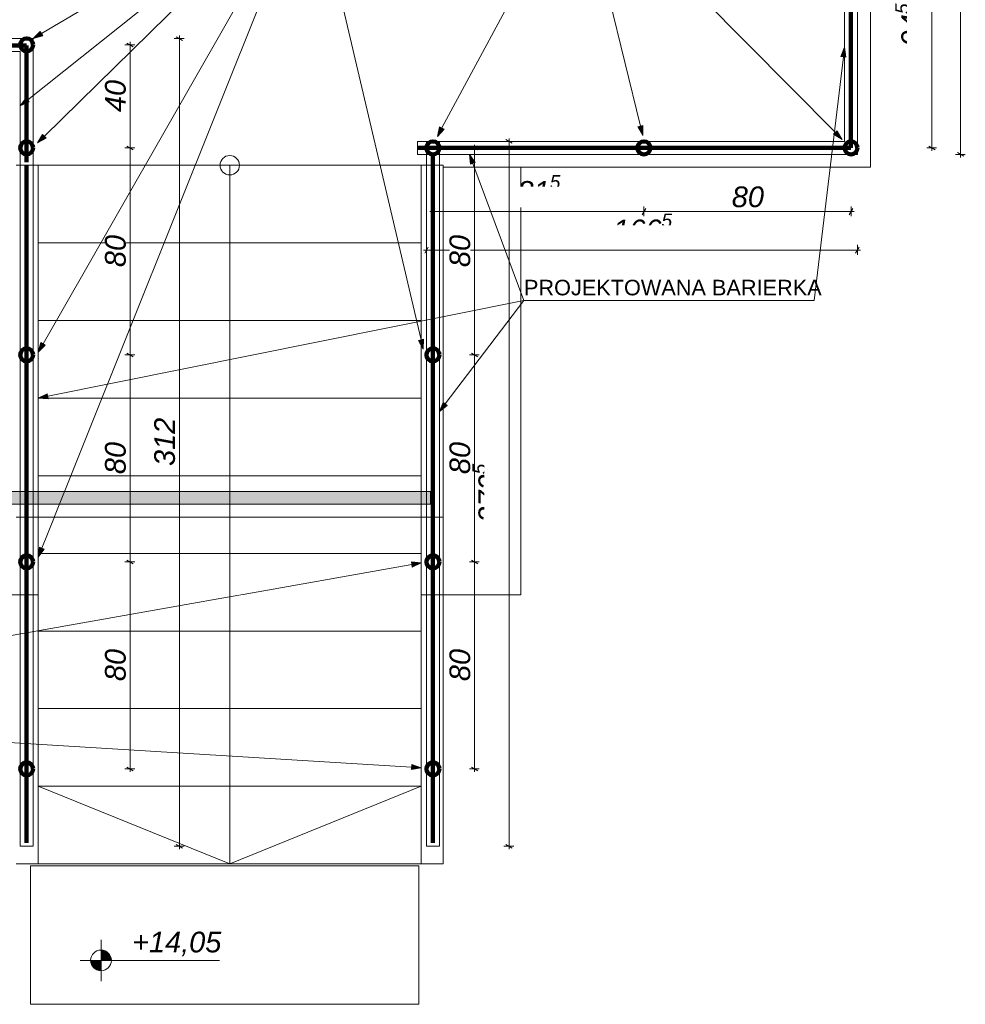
# Model space of a CAD drawing. Header units: centimetres. Extents: x 8226 to 9893, y -1051 to 949.
# Tile 8 of 18: x 9528 to 9893, y -744 to -364. Entities that reach past the tile are written whole.
import ezdxf

# ---------------------------------------------------------------- set-up
doc = ezdxf.new("R2010")
doc.units = ezdxf.units.CM
doc.header["$LTSCALE"] = 0.1
doc.header["$MEASUREMENT"] = 0
doc.linetypes.add('Wipeout_Contour', pattern=[1000, 0, -1000])
for name, color, linetype in [('2_barierki.K_IR', 7, 'Continuous'), ('2_belki.K_IR', 7, 'Continuous'), ('2_schody stalowe rzut.K_IR', 7, 'Continuous'), ('2_schody.K_IR', 7, 'Continuous'), ('2_stropy.K_IR', 7, 'Continuous'), ('2_ściany.K_IR', 7, 'Continuous'), ('3_linii 2D .K_IR', 7, 'Continuous'), ('3_opisy.K_IR', 7, 'Continuous'), ('5_wymiary.K_IR', 7, 'Continuous')]:
    doc.layers.add(name, color=color, linetype=linetype)
doc.styles.add('GENERATED_STYLE_1', font='txt')
doc.styles.add('GENERATED_STYLE_2', font='txt')
doc.dimstyles.new('GENERATED_STYLE__1', dxfattribs={"dimtxt": 8, "dimasz": 1.835749, "dimexe": 0.18, "dimexo": 2, "dimgap": 0.09, "dimtad": 1, "dimtih": 1, "dimtoh": 1, "dimdec": 0, "dimzin": 0, "dimdsep": 46, "dimtxsty": 'GENERATED_STYLE_1', "dimblk": 'ARROWHEAD_2', "dimblk1": 'ARROWHEAD_2', "dimblk2": 'ARROWHEAD_2', "dimcen": 0.09, "dimclrd": 7, "dimclre": 7, "dimclrt": 7, "dimadec": 1, "dimazin": 0, "dimtfac": 1, "dimtdec": 4, "dimtmove": 0, "dimatfit": 3, "dimfxl": 1, "dimtolj": 1, "dimtzin": 0, "dimarcsym": 0})
doc.dimstyles.new('GENERATED_STYLE__2', dxfattribs={"dimtxt": 8, "dimasz": 1.835749, "dimexe": 0.18, "dimexo": 2, "dimgap": 0.09, "dimtad": 1, "dimdec": 0, "dimzin": 0, "dimdsep": 46, "dimtxsty": 'GENERATED_STYLE_1', "dimblk": 'ARROWHEAD_2', "dimblk1": 'ARROWHEAD_2', "dimblk2": 'ARROWHEAD_2', "dimcen": 0.09, "dimclrd": 7, "dimclre": 7, "dimclrt": 7, "dimadec": 1, "dimazin": 0, "dimtfac": 1, "dimtdec": 4, "dimtmove": 0, "dimatfit": 3, "dimfxl": 1, "dimtolj": 1, "dimtzin": 0, "dimarcsym": 0})

# ---------------------------------------------------------------- blocks, each defined once
blk = doc.blocks.new('Linia_136_3', base_point=(9743.83, -307.37))
at = {"layer": '3_linii 2D .K_IR', "linetype": 'Continuous', "lineweight": 0, "true_color": 0x000000}
blk.add_hatch(color=18, dxfattribs=at).paths.add_polyline_path([(9845.52, -410.04), (9843.6, -406.68), (9842.18, -408.09)])
at = {"layer": '3_linii 2D .K_IR', "color": 7, "linetype": 'Continuous', "lineweight": 0}
for p, q in [((9743.83, -307.37), (9842.89, -407.38)), ((9842.18, -408.09), (9843.6, -406.68)), ((9845.52, -410.04), (9843.6, -406.68)), ((9845.52, -410.04), (9842.18, -408.09))]:
    blk.add_line(p, q, dxfattribs=at)
blk = doc.blocks.new('Linia_137_3', base_point=(9743.83, -307.37))
at = {"layer": '3_linii 2D .K_IR', "linetype": 'Continuous', "lineweight": 0, "true_color": 0x000000}
blk.add_hatch(color=18, dxfattribs=at).paths.add_polyline_path([(9768.45, -408.55), (9768.54, -404.68), (9766.59, -405.16)])
at = {"layer": '3_linii 2D .K_IR', "color": 7, "linetype": 'Continuous', "lineweight": 0}
for p, q in [((9743.83, -307.37), (9767.57, -404.92)), ((9766.59, -405.16), (9768.54, -404.68)), ((9768.45, -408.55), (9766.59, -405.16)), ((9768.45, -408.55), (9768.54, -404.68))]:
    blk.add_line(p, q, dxfattribs=at)
blk = doc.blocks.new('Linia_138_3', base_point=(9743.83, -307.37))
at = {"layer": '3_linii 2D .K_IR', "linetype": 'Continuous', "lineweight": 0, "true_color": 0x000000}
blk.add_hatch(color=18, dxfattribs=at).paths.add_polyline_path([(9689.11, -408.9), (9691.76, -406.08), (9690, -405.14)])
at = {"layer": '3_linii 2D .K_IR', "color": 7, "linetype": 'Continuous', "lineweight": 0}
for p, q in [((9743.83, -307.37), (9690.88, -405.61)), ((9689.11, -408.9), (9690, -405.14)), ((9689.11, -408.9), (9691.76, -406.08)), ((9690, -405.14), (9691.76, -406.08))]:
    blk.add_line(p, q, dxfattribs=at)
blk = doc.blocks.new('Linia_139_3', base_point=(9640.64, -307.37))
at = {"layer": '3_linii 2D .K_IR', "linetype": 'Continuous', "lineweight": 0, "true_color": 0x000000}
blk.add_hatch(color=18, dxfattribs=at).paths.add_polyline_path([(9532.92, -371.07), (9536.64, -370.03), (9535.62, -368.31)])
at = {"layer": '3_linii 2D .K_IR', "color": 7, "linetype": 'Continuous', "lineweight": 0}
for p, q in [((9640.64, -307.37), (9536.13, -369.17)), ((9532.92, -371.07), (9535.62, -368.31)), ((9535.62, -368.31), (9536.64, -370.03)), ((9532.92, -371.07), (9536.64, -370.03))]:
    blk.add_line(p, q, dxfattribs=at)
blk = doc.blocks.new('Linia_140_3', base_point=(9640.64, -307.37))
at = {"layer": '3_linii 2D .K_IR', "linetype": 'Continuous', "lineweight": 0, "true_color": 0x000000}
blk.add_hatch(color=18, dxfattribs=at).paths.add_polyline_path([(9534.67, -411.43), (9538.04, -409.53), (9536.63, -408.1)])
at = {"layer": '3_linii 2D .K_IR', "color": 7, "linetype": 'Continuous', "lineweight": 0}
for p, q in [((9640.64, -307.37), (9537.33, -408.81)), ((9534.67, -411.43), (9536.63, -408.1)), ((9534.67, -411.43), (9538.04, -409.53)), ((9536.63, -408.1), (9538.04, -409.53))]:
    blk.add_line(p, q, dxfattribs=at)
blk = doc.blocks.new('Linia_141_3', base_point=(9640.64, -307.37))
at = {"layer": '3_linii 2D .K_IR', "linetype": 'Continuous', "lineweight": 0, "true_color": 0x000000}
blk.add_hatch(color=18, dxfattribs=at).paths.add_polyline_path([(9534.92, -492.3), (9537.64, -489.56), (9535.9, -488.56)])
at = {"layer": '3_linii 2D .K_IR', "color": 7, "linetype": 'Continuous', "lineweight": 0}
for p, q in [((9640.64, -307.37), (9536.77, -489.06)), ((9534.92, -492.3), (9535.9, -488.56)), ((9534.92, -492.3), (9537.64, -489.56)), ((9535.9, -488.56), (9537.64, -489.56))]:
    blk.add_line(p, q, dxfattribs=at)
blk = doc.blocks.new('Linia_142_3', base_point=(9640.64, -307.37))
at = {"layer": '3_linii 2D .K_IR', "linetype": 'Continuous', "lineweight": 0, "true_color": 0x000000}
blk.add_hatch(color=18, dxfattribs=at).paths.add_polyline_path([(9683.65, -491.12), (9683.77, -487.26), (9681.82, -487.71)])
at = {"layer": '3_linii 2D .K_IR', "color": 7, "linetype": 'Continuous', "lineweight": 0}
for p, q in [((9640.64, -307.37), (9682.8, -487.49)), ((9681.82, -487.71), (9683.77, -487.26)), ((9683.65, -491.12), (9681.82, -487.71)), ((9683.65, -491.12), (9683.77, -487.26))]:
    blk.add_line(p, q, dxfattribs=at)
blk = doc.blocks.new('Linia_143_3', base_point=(9640.64, -307.37))
at = {"layer": '3_linii 2D .K_IR', "linetype": 'Continuous', "lineweight": 0, "true_color": 0x000000}
blk.add_hatch(color=18, dxfattribs=at).paths.add_polyline_path([(9534.92, -571.5), (9537.23, -568.41), (9535.37, -567.67)])
at = {"layer": '3_linii 2D .K_IR', "color": 7, "linetype": 'Continuous', "lineweight": 0}
for p, q in [((9640.64, -307.37), (9536.3, -568.04)), ((9534.92, -571.5), (9535.37, -567.67)), ((9534.92, -571.5), (9537.23, -568.41)), ((9535.37, -567.67), (9537.23, -568.41))]:
    blk.add_line(p, q, dxfattribs=at)
blk = doc.blocks.new('Linia_161_3', base_point=(9351.1, -632.47))
at = {"layer": '3_linii 2D .K_IR', "linetype": 'Continuous', "lineweight": 0, "true_color": 0x000000}
blk.add_hatch(color=18, dxfattribs=at).paths.add_polyline_path([(9682.92, -573.68), (9679.07, -573.34), (9679.42, -575.31)])
at = {"layer": '3_linii 2D .K_IR', "color": 7, "linetype": 'Continuous', "lineweight": 0}
for p, q in [((9351.1, -632.47), (9679.24, -574.33)), ((9682.92, -573.68), (9679.07, -573.34)), ((9679.42, -575.31), (9679.07, -573.34)), ((9682.92, -573.68), (9679.42, -575.31))]:
    blk.add_line(p, q, dxfattribs=at)
blk = doc.blocks.new('Linia_163_3', base_point=(9351.1, -632.47))
at = {"layer": '3_linii 2D .K_IR', "linetype": 'Continuous', "lineweight": 0, "true_color": 0x000000}
blk.add_hatch(color=18, dxfattribs=at).paths.add_polyline_path([(9682.92, -652.86), (9679.25, -651.63), (9679.13, -653.62)])
at = {"layer": '3_linii 2D .K_IR', "color": 7, "linetype": 'Continuous', "lineweight": 0}
for p, q in [((9351.1, -632.47), (9679.19, -652.63)), ((9679.13, -653.62), (9679.25, -651.63)), ((9682.92, -652.86), (9679.13, -653.62)), ((9682.92, -652.86), (9679.25, -651.63))]:
    blk.add_line(p, q, dxfattribs=at)
blk = doc.blocks.new('Linia_167_3', base_point=(9640.64, -307.37))
at = {"layer": '3_linii 2D .K_IR', "linetype": 'Continuous', "lineweight": 0, "true_color": 0x000000}
blk.add_hatch(color=18, dxfattribs=at).paths.add_polyline_path([(9527.92, -397.03), (9531.46, -395.49), (9530.21, -393.93)])
at = {"layer": '3_linii 2D .K_IR', "color": 7, "linetype": 'Continuous', "lineweight": 0}
for p, q in [((9640.64, -307.37), (9530.84, -394.71)), ((9527.92, -397.03), (9530.21, -393.93)), ((9527.92, -397.03), (9531.46, -395.49)), ((9530.21, -393.93), (9531.46, -395.49))]:
    blk.add_line(p, q, dxfattribs=at)
blk = doc.blocks.new('Linia_168_3', base_point=(9722.57, -472.36))
at = {"layer": '3_linii 2D .K_IR', "linetype": 'Continuous', "lineweight": 0, "true_color": 0x000000}
blk.add_hatch(color=18, dxfattribs=at).paths.add_polyline_path([(9534.92, -510.05), (9538.77, -510.3), (9538.38, -508.34)])
at = {"layer": '3_linii 2D .K_IR', "color": 7, "linetype": 'Continuous', "lineweight": 0}
for p, q in [((9722.57, -472.36), (9538.58, -509.32)), ((9534.92, -510.05), (9538.38, -508.34)), ((9538.38, -508.34), (9538.77, -510.3)), ((9534.92, -510.05), (9538.77, -510.3))]:
    blk.add_line(p, q, dxfattribs=at)
blk = doc.blocks.new('Linia_170_3', base_point=(9722.57, -472.36))
at = {"layer": '3_linii 2D .K_IR', "linetype": 'Continuous', "lineweight": 0, "true_color": 0x000000}
blk.add_hatch(color=18, dxfattribs=at).paths.add_polyline_path([(9689.92, -515.27), (9692.97, -512.91), (9691.38, -511.69)])
at = {"layer": '3_linii 2D .K_IR', "color": 7, "linetype": 'Continuous', "lineweight": 0}
for p, q in [((9722.57, -472.36), (9692.18, -512.3)), ((9689.92, -515.27), (9691.38, -511.69)), ((9689.92, -515.27), (9692.97, -512.91)), ((9691.38, -511.69), (9692.97, -512.91))]:
    blk.add_line(p, q, dxfattribs=at)
blk = doc.blocks.new('Linia_172_3', base_point=(9722.57, -472.36))
at = {"layer": '3_linii 2D .K_IR', "linetype": 'Continuous', "lineweight": 0, "true_color": 0x000000}
blk.add_hatch(color=18, dxfattribs=at).paths.add_polyline_path([(9701.55, -415.84), (9701.91, -419.69), (9703.78, -418.99)])
at = {"layer": '3_linii 2D .K_IR', "color": 7, "linetype": 'Continuous', "lineweight": 0}
for p, q in [((9701.55, -415.84), (9703.78, -418.99)), ((9701.55, -415.84), (9701.91, -419.69)), ((9703.78, -418.99), (9701.91, -419.69)), ((9722.57, -472.36), (9702.85, -419.34))]:
    blk.add_line(p, q, dxfattribs=at)
blk = doc.blocks.new('Linia_173_3', base_point=(9834.64, -472.36))
at = {"layer": '3_linii 2D .K_IR', "linetype": 'Continuous', "lineweight": 0, "true_color": 0x000000}
blk.add_hatch(color=18, dxfattribs=at).paths.add_polyline_path([(9846.42, -374.45), (9844.99, -378.04), (9846.97, -378.28)])
at = {"layer": '3_linii 2D .K_IR', "color": 7, "linetype": 'Continuous', "lineweight": 0}
for p, q in [((9846.42, -374.45), (9844.99, -378.04)), ((9846.42, -374.45), (9846.97, -378.28)), ((9834.64, -472.36), (9845.98, -378.16)), ((9846.97, -378.28), (9844.99, -378.04))]:
    blk.add_line(p, q, dxfattribs=at)
blk = doc.blocks.new('*D348')
at = {"layer": '5_wymiary.K_IR', "color": 7, "linetype": 'Continuous', "lineweight": 0}
for p, q in [((9882, -318.59), (9878.18, -318.59)), ((9878.98, -317.9), (9881.39, -319.29)), ((9880.18, -413.34), (9880.18, -318.59)), ((9882, -413.34), (9878.18, -413.34)), ((9878.98, -412.64), (9881.39, -414.04)), ((9880.18, -414.52), (9880.18, -413.34))]:
    blk.add_line(p, q, dxfattribs=at)
at = {"layer": '5_wymiary.K_IR', "color": 7, "lineweight": 0, "insert": (9878.72, -374.04), "char_height": 8, "attachment_point": 7, "rotation": 90, "style": 'GENERATED_STYLE_1'}
blk.add_mtext('\\A1;{\\pql;\\fArial|b0|i1|c238|p38;94\\fArial|b0|i1|c238|p38;\\A1{\\H.66x;\\S5^  ;}}', dxfattribs=at)
at = {"color": 254, "linetype": 'Wipeout_Contour', "lineweight": 0, "ltscale": 39525.464505}
blk.add_wipeout([(9878.58, -374.04), (9878.58, -357.89), (9870.58, -357.89), (9870.58, -374.04)], dxfattribs=at).dxf.layer = '5_wymiary.K_IR'
blk = doc.blocks.new('ARROWHEAD_2')
at = {"color": 0, "linetype": 'Continuous', "lineweight": 0}
for p, q in [((0, 0), (-1, 0)), ((-0.38, -0.66), (0.38, 0.66))]:
    blk.add_line(p, q, dxfattribs=at)
blk = doc.blocks.new('*D350')
at = {"layer": '5_wymiary.K_IR', "color": 7, "linetype": 'Continuous', "lineweight": 0}
for p, q in [((9892.49, -221.77), (9890.07, -220.38)), ((9891.28, -221.07), (9891.28, -219.89)), ((9893.09, -221.07), (9889.28, -221.07)), ((9891.28, -415.84), (9891.28, -221.07)), ((9893.09, -415.84), (9889.28, -415.84)), ((9890.07, -415.14), (9892.49, -416.54)), ((9891.28, -417.02), (9891.28, -415.84))]:
    blk.add_line(p, q, dxfattribs=at)
at = {"color": 254, "linetype": 'Wipeout_Contour', "lineweight": 0, "ltscale": 39563.240997}
blk.add_wipeout([(9889.68, -327.56), (9889.68, -309.35), (9881.68, -309.35), (9881.68, -327.56)], dxfattribs=at).dxf.layer = '5_wymiary.K_IR'
at = {"layer": '5_wymiary.K_IR', "color": 7, "lineweight": 0, "insert": (9889.68, -327.56), "char_height": 8, "attachment_point": 7, "rotation": 90, "style": 'GENERATED_STYLE_1'}
blk.add_mtext('\\A1;{\\pql;\\fArial|b0|i1|c238|p38;195}', dxfattribs=at)
blk = doc.blocks.new('*D351')
at = {"layer": '5_wymiary.K_IR', "color": 7, "linetype": 'Continuous', "lineweight": 0}
for p, q in [((9688.12, -436.75), (9686.72, -439.17)), ((9687.42, -439.77), (9687.42, -435.96)), ((9769.64, -436.75), (9768.24, -439.17)), ((9768.94, -439.77), (9768.94, -435.96)), ((9686.24, -437.96), (9687.42, -437.96)), ((9687.42, -437.96), (9768.94, -437.96))]:
    blk.add_line(p, q, dxfattribs=at)
at = {"layer": '5_wymiary.K_IR', "color": 7, "lineweight": 0, "insert": (9720.11, -436.5), "char_height": 8, "attachment_point": 7, "style": 'GENERATED_STYLE_1'}
blk.add_mtext('\\A1;{\\pql;\\fArial|b0|i1|c238|p38;81\\fArial|b0|i1|c238|p38;\\A1{\\H.66x;\\S5^  ;}}', dxfattribs=at)
at = {"color": 254, "linetype": 'Wipeout_Contour', "lineweight": 0, "ltscale": 38951.135431}
blk.add_wipeout([(9720.11, -436.36), (9736.25, -436.36), (9736.25, -428.36), (9720.11, -428.36)], dxfattribs=at).dxf.layer = '5_wymiary.K_IR'
blk = doc.blocks.new('*D352')
at = {"layer": '5_wymiary.K_IR', "color": 7, "linetype": 'Continuous', "lineweight": 0}
for p, q in [((9769.64, -436.75), (9768.24, -439.17)), ((9768.94, -439.77), (9768.94, -435.96)), ((9848.24, -439.17), (9849.64, -436.75)), ((9848.94, -439.77), (9848.94, -435.96)), ((9768.94, -437.96), (9848.94, -437.96)), ((9848.94, -437.96), (9850.12, -437.96))]:
    blk.add_line(p, q, dxfattribs=at)
at = {"color": 254, "linetype": 'Wipeout_Contour', "lineweight": 0, "ltscale": 39273.866553}
blk.add_wipeout([(9802.87, -436.36), (9815.01, -436.36), (9815.01, -428.36), (9802.87, -428.36)], dxfattribs=at).dxf.layer = '5_wymiary.K_IR'
at = {"layer": '5_wymiary.K_IR', "color": 7, "lineweight": 0, "insert": (9802.87, -436.36), "char_height": 8, "attachment_point": 7, "style": 'GENERATED_STYLE_1'}
blk.add_mtext('\\A1;{\\pql;\\fArial|b0|i1|c238|p38;80}', dxfattribs=at)
blk = doc.blocks.new('*D353')
at = {"layer": '5_wymiary.K_IR', "color": 7, "linetype": 'Continuous', "lineweight": 0}
for p, q in [((9685.61, -451.64), (9684.22, -454.06)), ((9684.92, -454.66), (9684.92, -450.85)), ((9850.73, -454.06), (9852.12, -451.64)), ((9851.42, -454.66), (9851.42, -450.85)), ((9683.74, -452.85), (9684.92, -452.85)), ((9684.92, -452.85), (9851.42, -452.85)), ((9851.42, -452.85), (9852.61, -452.85))]:
    blk.add_line(p, q, dxfattribs=at)
at = {"layer": '5_wymiary.K_IR', "color": 7, "lineweight": 0, "insert": (9757.06, -451.38), "char_height": 8, "attachment_point": 7, "style": 'GENERATED_STYLE_1'}
blk.add_mtext('\\A1;{\\pql;\\fArial|b0|i1|c238|p38;166\\fArial|b0|i1|c238|p38;\\A1{\\H.66x;\\S5^  ;}}', dxfattribs=at)
at = {"color": 254, "linetype": 'Wipeout_Contour', "lineweight": 0, "ltscale": 39113.62011}
blk.add_wipeout([(9757.06, -451.25), (9779.28, -451.25), (9779.28, -443.25), (9757.06, -443.25)], dxfattribs=at).dxf.layer = '5_wymiary.K_IR'
blk = doc.blocks.new('*D354')
at = {"layer": '5_wymiary.K_IR', "color": 7, "linetype": 'Continuous', "lineweight": 0}
for p, q in [((9705.32, -573.34), (9701.51, -573.34)), ((9702.3, -572.64), (9704.72, -574.04)), ((9703.51, -653.34), (9703.51, -573.34)), ((9705.32, -653.34), (9701.51, -653.34)), ((9702.3, -652.64), (9704.72, -654.04)), ((9703.51, -654.52), (9703.51, -653.34))]:
    blk.add_line(p, q, dxfattribs=at)
at = {"color": 254, "linetype": 'Wipeout_Contour', "lineweight": 0, "ltscale": 38869.15636}
blk.add_wipeout([(9701.91, -619.41), (9701.91, -607.27), (9693.91, -607.27), (9693.91, -619.41)], dxfattribs=at).dxf.layer = '5_wymiary.K_IR'
at = {"layer": '5_wymiary.K_IR', "color": 7, "lineweight": 0, "insert": (9701.91, -619.41), "char_height": 8, "attachment_point": 7, "rotation": 90, "style": 'GENERATED_STYLE_1'}
blk.add_mtext('\\A1;{\\pql;\\fArial|b0|i1|c238|p38;80}', dxfattribs=at)
blk = doc.blocks.new('*D355')
at = {"layer": '5_wymiary.K_IR', "color": 7, "linetype": 'Continuous', "lineweight": 0}
for p, q in [((9705.32, -493.34), (9701.51, -493.34)), ((9702.3, -492.64), (9704.72, -494.04)), ((9703.51, -573.34), (9703.51, -493.34)), ((9705.32, -573.34), (9701.51, -573.34)), ((9702.3, -572.64), (9704.72, -574.04))]:
    blk.add_line(p, q, dxfattribs=at)
at = {"color": 254, "linetype": 'Wipeout_Contour', "lineweight": 0, "ltscale": 38850.271054}
blk.add_wipeout([(9701.91, -539.41), (9701.91, -527.27), (9693.91, -527.27), (9693.91, -539.41)], dxfattribs=at).dxf.layer = '5_wymiary.K_IR'
at = {"layer": '5_wymiary.K_IR', "color": 7, "lineweight": 0, "insert": (9701.91, -539.41), "char_height": 8, "attachment_point": 7, "rotation": 90, "style": 'GENERATED_STYLE_1'}
blk.add_mtext('\\A1;{\\pql;\\fArial|b0|i1|c238|p38;80}', dxfattribs=at)
blk = doc.blocks.new('*D356')
at = {"layer": '5_wymiary.K_IR', "color": 7, "linetype": 'Continuous', "lineweight": 0}
for p, q in [((9705.32, -413.34), (9701.51, -413.34)), ((9704.72, -414.04), (9702.3, -412.64)), ((9703.51, -413.34), (9703.51, -412.16)), ((9703.51, -493.34), (9703.51, -413.34)), ((9705.32, -493.34), (9701.51, -493.34)), ((9702.3, -492.64), (9704.72, -494.04))]:
    blk.add_line(p, q, dxfattribs=at)
at = {"color": 254, "linetype": 'Wipeout_Contour', "lineweight": 0, "ltscale": 38834.013517}
blk.add_wipeout([(9701.91, -459.41), (9701.91, -447.27), (9693.91, -447.27), (9693.91, -459.41)], dxfattribs=at).dxf.layer = '5_wymiary.K_IR'
at = {"layer": '5_wymiary.K_IR', "color": 7, "lineweight": 0, "insert": (9701.91, -459.41), "char_height": 8, "attachment_point": 7, "rotation": 90, "style": 'GENERATED_STYLE_1'}
blk.add_mtext('\\A1;{\\pql;\\fArial|b0|i1|c238|p38;80}', dxfattribs=at)
blk = doc.blocks.new('*D357')
at = {"layer": '5_wymiary.K_IR', "color": 7, "linetype": 'Continuous', "lineweight": 0}
for p, q in [((9718.64, -410.84), (9714.83, -410.84)), ((9718.04, -411.54), (9715.62, -410.14)), ((9716.83, -410.84), (9716.83, -409.66)), ((9716.83, -683.23), (9716.83, -410.84)), ((9718.64, -683.23), (9714.83, -683.23)), ((9715.62, -682.53), (9718.04, -683.93)), ((9716.83, -684.41), (9716.83, -683.23))]:
    blk.add_line(p, q, dxfattribs=at)
at = {"layer": '5_wymiary.K_IR', "color": 7, "lineweight": 0, "insert": (9715.32, -558.15), "char_height": 8, "attachment_point": 7, "rotation": 90, "style": 'GENERATED_STYLE_1'}
blk.add_mtext('\\A1;{\\pql;\\fArial|b0|i1|c238|p38;272\\fArial|b0|i1|c238|p38;\\A1{\\H.66x;\\S5^  ;}}', dxfattribs=at)
at = {"color": 254, "linetype": 'Wipeout_Contour', "lineweight": 0, "ltscale": 38906.52066}
blk.add_wipeout([(9715.23, -558.15), (9715.23, -535.93), (9707.23, -535.93), (9707.23, -558.15)], dxfattribs=at).dxf.layer = '5_wymiary.K_IR'
blk = doc.blocks.new('*D358')
at = {"layer": '5_wymiary.K_IR', "color": 7, "linetype": 'Continuous', "lineweight": 0}
for p, q in [((9572.23, -573.34), (9568.42, -573.34)), ((9569.21, -572.64), (9571.63, -574.04)), ((9570.42, -653.34), (9570.42, -573.34)), ((9572.23, -653.34), (9568.42, -653.34)), ((9569.21, -652.64), (9571.63, -654.04)), ((9570.42, -654.52), (9570.42, -653.34))]:
    blk.add_line(p, q, dxfattribs=at)
at = {"color": 254, "linetype": 'Wipeout_Contour', "lineweight": 0, "ltscale": 38337.875991}
blk.add_wipeout([(9568.82, -619.41), (9568.82, -607.27), (9560.82, -607.27), (9560.82, -619.41)], dxfattribs=at).dxf.layer = '5_wymiary.K_IR'
at = {"layer": '5_wymiary.K_IR', "color": 7, "lineweight": 0, "insert": (9568.82, -619.41), "char_height": 8, "attachment_point": 7, "rotation": 90, "style": 'GENERATED_STYLE_1'}
blk.add_mtext('\\A1;{\\pql;\\fArial|b0|i1|c238|p38;80}', dxfattribs=at)
blk = doc.blocks.new('*D359')
at = {"layer": '5_wymiary.K_IR', "color": 7, "linetype": 'Continuous', "lineweight": 0}
for p, q in [((9572.23, -493.34), (9568.42, -493.34)), ((9569.21, -492.64), (9571.63, -494.04)), ((9570.42, -573.34), (9570.42, -493.34)), ((9572.23, -573.34), (9568.42, -573.34)), ((9569.21, -572.64), (9571.63, -574.04))]:
    blk.add_line(p, q, dxfattribs=at)
at = {"color": 254, "linetype": 'Wipeout_Contour', "lineweight": 0, "ltscale": 38318.728846}
blk.add_wipeout([(9568.82, -539.41), (9568.82, -527.27), (9560.82, -527.27), (9560.82, -539.41)], dxfattribs=at).dxf.layer = '5_wymiary.K_IR'
at = {"layer": '5_wymiary.K_IR', "color": 7, "lineweight": 0, "insert": (9568.82, -539.41), "char_height": 8, "attachment_point": 7, "rotation": 90, "style": 'GENERATED_STYLE_1'}
blk.add_mtext('\\A1;{\\pql;\\fArial|b0|i1|c238|p38;80}', dxfattribs=at)
blk = doc.blocks.new('*D360')
at = {"layer": '5_wymiary.K_IR', "color": 7, "linetype": 'Continuous', "lineweight": 0}
for p, q in [((9572.23, -413.34), (9568.42, -413.34)), ((9569.21, -412.64), (9571.63, -414.04)), ((9570.42, -493.34), (9570.42, -413.34)), ((9572.23, -493.34), (9568.42, -493.34)), ((9569.21, -492.64), (9571.63, -494.04))]:
    blk.add_line(p, q, dxfattribs=at)
at = {"color": 254, "linetype": 'Wipeout_Contour', "lineweight": 0, "ltscale": 38302.245694}
blk.add_wipeout([(9568.82, -459.41), (9568.82, -447.27), (9560.82, -447.27), (9560.82, -459.41)], dxfattribs=at).dxf.layer = '5_wymiary.K_IR'
at = {"layer": '5_wymiary.K_IR', "color": 7, "lineweight": 0, "insert": (9568.82, -459.41), "char_height": 8, "attachment_point": 7, "rotation": 90, "style": 'GENERATED_STYLE_1'}
blk.add_mtext('\\A1;{\\pql;\\fArial|b0|i1|c238|p38;80}', dxfattribs=at)
blk = doc.blocks.new('*D361')
at = {"layer": '5_wymiary.K_IR', "color": 7, "linetype": 'Continuous', "lineweight": 0}
for p, q in [((9571.63, -374.22), (9569.21, -372.82)), ((9570.42, -373.52), (9570.42, -372.34)), ((9572.23, -373.52), (9568.42, -373.52)), ((9570.42, -413.34), (9570.42, -373.52)), ((9572.23, -413.34), (9568.42, -413.34)), ((9569.21, -412.64), (9571.63, -414.04))]:
    blk.add_line(p, q, dxfattribs=at)
at = {"color": 254, "linetype": 'Wipeout_Contour', "lineweight": 0, "ltscale": 38291.648478}
blk.add_wipeout([(9568.82, -399.5), (9568.82, -387.36), (9560.82, -387.36), (9560.82, -399.5)], dxfattribs=at).dxf.layer = '5_wymiary.K_IR'
at = {"layer": '5_wymiary.K_IR', "color": 7, "lineweight": 0, "insert": (9568.82, -399.5), "char_height": 8, "attachment_point": 7, "rotation": 90, "style": 'GENERATED_STYLE_1'}
blk.add_mtext('\\A1;{\\pql;\\fArial|b0|i1|c238|p38;40}', dxfattribs=at)
blk = doc.blocks.new('*D362')
at = {"layer": '5_wymiary.K_IR', "color": 7, "linetype": 'Continuous', "lineweight": 0}
for p, q in [((9591.26, -371.07), (9587.44, -371.07)), ((9590.65, -371.77), (9588.24, -370.37)), ((9589.44, -371.07), (9589.44, -369.89)), ((9589.44, -683.23), (9589.44, -371.07)), ((9591.26, -683.23), (9587.44, -683.23)), ((9588.24, -682.53), (9590.65, -683.93)), ((9589.44, -684.41), (9589.44, -683.23))]:
    blk.add_line(p, q, dxfattribs=at)
at = {"color": 254, "linetype": 'Wipeout_Contour', "lineweight": 0, "ltscale": 38393.341891}
blk.add_wipeout([(9587.84, -536.26), (9587.84, -518.04), (9579.84, -518.04), (9579.84, -536.26)], dxfattribs=at).dxf.layer = '5_wymiary.K_IR'
at = {"layer": '5_wymiary.K_IR', "color": 7, "lineweight": 0, "insert": (9587.84, -536.26), "char_height": 8, "attachment_point": 7, "rotation": 90, "style": 'GENERATED_STYLE_1'}
blk.add_mtext('\\A1;{\\pql;\\fArial|b0|i1|c238|p38;312}', dxfattribs=at)
blk = doc.blocks.new('Koty wysokościowe_12_3', base_point=(9559.17, -727.34))
at = {"layer": '5_wymiary.K_IR', "linetype": 'Continuous', "lineweight": 0}
for points in [[(9559.17, -727.34), (9563.17, -727.34), (9562.87, -725.81), (9562, -724.51), (9560.7, -723.64), (9559.17, -723.34)], [(9559.17, -727.34), (9555.17, -727.34), (9555.48, -728.87), (9556.35, -730.17), (9557.64, -731.03), (9559.17, -731.34)]]:
    blk.add_hatch(color=1, dxfattribs=at).paths.add_polyline_path(points)
at = {"layer": '5_wymiary.K_IR', "color": 1, "linetype": 'Continuous', "lineweight": 0}
for p, q in [((9559.17, -735.34), (9559.17, -719.34)), ((9551.17, -727.34), (9604.97, -727.34))]:
    blk.add_line(p, q, dxfattribs=at)
blk.add_circle((9559.17, -727.34), 4, dxfattribs=at)
at = {"color": 254, "linetype": 'Wipeout_Contour', "lineweight": 0, "ltscale": 38460.787772}
blk.add_wipeout([(9571.17, -725.74), (9604.97, -725.74), (9604.97, -717.74), (9571.17, -717.74)], dxfattribs=at).dxf.layer = '5_wymiary.K_IR'
at = {"layer": '5_wymiary.K_IR', "color": 1, "lineweight": 0, "insert": (9571.17, -725.74), "char_height": 8, "attachment_point": 7, "style": 'GENERATED_STYLE_1'}
blk.add_mtext('\\A1;{\\pql;\\fArial|b0|i1|c238|p38;+14,05}', dxfattribs=at)

msp = doc.modelspace()

# ---------------------------------------------------------------- hatches: boundary and pattern name
at = {"layer": '2_barierki.K_IR', "linetype": 'Continuous', "lineweight": 0}
msp.add_hatch(color=255, dxfattribs=at).paths.add_polyline_path([(9518.92, -546.07), (9518.92, -551.07), (9686.42, -551.07), (9686.42, -546.07)])

# ---------------------------------------------------------------- linework, layer by layer
at = {"layer": '2_barierki.K_IR', "color": 7, "linetype": 'Continuous', "lineweight": 15}
for p, q in [((9851.42, -415.84), (9851.42, -221.07)), ((9846.42, -226.07), (9846.42, -410.84)), ((9691.42, -410.84), (9681.42, -410.84)), ((9681.42, -410.84), (9681.42, -415.84)), ((9846.42, -410.84), (9691.42, -410.84)), ((9681.42, -415.84), (9691.42, -415.84)), ((9691.42, -415.84), (9851.42, -415.84)), ((9686.42, -546.07), (9518.92, -546.07)), ((9686.42, -551.07), (9686.42, -546.07)), ((9518.92, -551.07), (9686.42, -551.07))]:
    msp.add_line(p, q, dxfattribs=at)
at = {"layer": '2_belki.K_IR', "color": 7, "linetype": 'Continuous', "lineweight": 0}
msp.add_line((9721.42, -420.84), (9721.42, -586.07), dxfattribs=at)
at = {"layer": '2_schody stalowe rzut.K_IR', "color": 7, "linetype": 'Continuous', "lineweight": 15}
for p, q in [((9532.92, -371.07), (9516.42, -371.07)), ((9516.42, -376.07), (9527.92, -376.07)), ((9689.92, -410.84), (9684.92, -410.84)), ((9684.92, -410.84), (9684.92, -420.84)), ((9689.92, -420.84), (9689.92, -410.84)), ((9534.92, -420.05), (9526.42, -420.05)), ((9682.92, -420.05), (9534.92, -420.05)), ((9534.92, -420.05), (9534.92, -450.05)), ((9608.92, -420.05), (9608.92, -450.05)), ((9608.92, -420.05), (9608.92, -450.05)), ((9691.42, -420.05), (9682.92, -420.05)), ((9682.92, -450.05), (9682.92, -420.05)), ((9534.92, -450.05), (9682.92, -450.05)), ((9682.92, -450.05), (9534.92, -450.05)), ((9534.92, -450.05), (9534.92, -480.05)), ((9682.92, -480.05), (9682.92, -450.05)), ((9534.92, -480.05), (9682.92, -480.05)), ((9682.92, -480.05), (9534.92, -480.05)), ((9534.92, -480.05), (9534.92, -510.05)), ((9682.92, -510.05), (9682.92, -480.05)), ((9534.92, -510.05), (9682.92, -510.05)), ((9682.92, -510.05), (9534.92, -510.05)), ((9534.92, -510.05), (9534.92, -540.05)), ((9682.92, -540.05), (9682.92, -510.05)), ((9534.92, -540.05), (9682.92, -540.05)), ((9682.92, -540.05), (9534.92, -540.05)), ((9534.92, -600.05), (9682.92, -600.05)), ((9682.92, -600.05), (9534.92, -600.05)), ((9534.92, -600.05), (9534.92, -630.05)), ((9682.92, -630.05), (9682.92, -600.05)), ((9534.92, -630.05), (9682.92, -630.05)), ((9682.92, -630.05), (9534.92, -630.05)), ((9534.92, -630.05), (9534.92, -660.05)), ((9682.92, -660.05), (9682.92, -630.05)), ((9534.92, -660.05), (9682.92, -660.05)), ((9682.92, -660.05), (9534.92, -660.05)), ((9534.92, -660.05), (9534.92, -690.05)), ((9534.92, -660.05), (9608.92, -690.05)), ((9534.92, -660.05), (9608.92, -690.05)), ((9608.92, -660.05), (9608.92, -690.05)), ((9608.92, -660.05), (9608.92, -690.05)), ((9608.92, -690.05), (9682.92, -660.05)), ((9608.92, -690.05), (9682.92, -660.05)), ((9682.92, -690.05), (9682.92, -660.05)), ((9527.92, -683.23), (9532.92, -683.23)), ((9684.92, -683.23), (9689.92, -683.23)), ((9526.42, -690.05), (9534.92, -690.05)), ((9534.92, -690.05), (9682.92, -690.05)), ((9682.92, -690.05), (9691.42, -690.05))]:
    msp.add_line(p, q, dxfattribs=at)
for start, end in [(0, 180), (180, 0)]:
    msp.add_arc((9608.92, -420.05), 3.75, start, end, dxfattribs=at)
at = {"layer": '2_stropy.K_IR', "color": 7, "linetype": 'Continuous', "lineweight": 9}
msp.add_lwpolyline([(9531.98, -744.31), (9681.98, -744.31), (9681.98, -690.84), (9531.98, -690.84)], close=True, dxfattribs=at)
at = {"layer": '3_linii 2D .K_IR', "color": 190, "linetype": 'Continuous', "lineweight": 200}
for p, q in [((9848.92, -223.57), (9848.92, -413.34)), ((9239.34, -373.8), (9530.38, -373.8)), ((9530.38, -373.8), (9530.38, -418.84)), ((9848.92, -413.34), (9681.42, -413.34))]:
    msp.add_line(p, q, dxfattribs=at)
at = {"layer": '3_linii 2D .K_IR', "color": 7, "linetype": 'Continuous', "lineweight": 0}
msp.add_line((9722.57, -472.36), (9834.64, -472.36), dxfattribs=at)
at = {"layer": '3_linii 2D .K_IR', "color": 6, "linetype": 'Continuous', "lineweight": 200}
for centre in [(9530.45, -373.52), (9530.45, -413.34), (9687.42, -413.34), (9768.94, -413.34), (9848.94, -413.34), (9530.45, -493.34), (9687.42, -493.34), (9530.45, -653.34), (9687.42, -653.34)]:
    msp.add_circle(centre, 2.5, dxfattribs=at)

# ---------------------------------------------------------------- block references
at = {"layer": '3_linii 2D .K_IR', "color": 7, "linetype": 'Continuous', "lineweight": 0}
for name, p in [('Linia_167_3', (9640.64, -307.37)), ('Linia_139_3', (9640.64, -307.37)), ('Linia_140_3', (9640.64, -307.37)), ('Linia_141_3', (9640.64, -307.37)), ('Linia_142_3', (9640.64, -307.37)), ('Linia_138_3', (9743.83, -307.37)), ('Linia_136_3', (9743.83, -307.37)), ('Linia_137_3', (9743.83, -307.37)), ('Linia_173_3', (9834.64, -472.36)), ('Linia_172_3', (9722.57, -472.36)), ('Linia_168_3', (9722.57, -472.36)), ('Linia_170_3', (9722.57, -472.36)), ('Linia_163_3', (9351.1, -632.47))]:
    msp.add_blockref(name, p, dxfattribs=at)

# ---------------------------------------------------------------- texts
at = {"layer": '3_opisy.K_IR', "color": 7, "linetype": 'Continuous', "lineweight": 0, "insert": (9722.57, -470.4), "char_height": 6, "attachment_point": 7, "style": 'GENERATED_STYLE_2'}
msp.add_mtext('\\A1;{\\pql;\\fArial|b0|i0|c238|p38;PROJEKTOWANA BARIERKA}', dxfattribs=at)

# ---------------------------------------------------------------- wipeouts: each hides what was drawn before it
at = {"color": 254, "linetype": 'Wipeout_Contour', "lineweight": 0, "ltscale": 37595.254509}
msp.add_wipeout([(9071.42, -586.07), (9691.42, -586.07), (9691.42, -556.07), (9071.42, -556.07)], dxfattribs=at).dxf.layer = '2_ściany.K_IR'

# ---------------------------------------------------------------- next in the draw order: linework, layer by layer
at = {"layer": '2_belki.K_IR', "color": 7, "linetype": 'Continuous', "lineweight": 0}
msp.add_line((9691.42, -420.05), (9691.42, -556.07), dxfattribs=at)
at = {"layer": '2_schody stalowe rzut.K_IR', "color": 7, "linetype": 'Continuous', "lineweight": 15}
for p, q in [((9532.92, -683.23), (9532.92, -371.07)), ((9527.92, -376.07), (9527.92, -683.23)), ((9534.92, -690.05), (9534.92, -420.05)), ((9682.92, -420.05), (9682.92, -690.05)), ((9684.92, -420.84), (9684.92, -683.23)), ((9689.92, -683.23), (9689.92, -420.84)), ((9691.42, -690.05), (9691.42, -420.05)), ((9608.92, -450.05), (9608.92, -660.05)), ((9608.92, -450.05), (9608.92, -660.05)), ((9534.92, -540.05), (9534.92, -570.05)), ((9682.92, -570.05), (9682.92, -540.05)), ((9534.92, -570.05), (9682.92, -570.05)), ((9682.92, -570.05), (9534.92, -570.05)), ((9534.92, -570.05), (9534.92, -600.05)), ((9682.92, -600.05), (9682.92, -570.05))]:
    msp.add_line(p, q, dxfattribs=at)
at = {"layer": '2_schody.K_IR', "color": 7, "linetype": 'Continuous', "lineweight": 9}
for points in [[(9682.92, -586.07), (9691.42, -586.07), (9691.42, -422.67), (9691.42, -420.84), (9856.42, -420.84), (9856.42, -186.07), (9721.42, -186.07), (9721.42, -216.07), (9691.42, -216.07), (9516.42, -216.07), (9516.42, -391.07), (9496.42, -391.07), (9496.42, -556.07)], [(9496.42, -586.07), (9534.92, -586.07)]]:
    msp.add_lwpolyline(points, dxfattribs=at)
at = {"layer": '2_ściany.K_IR', "color": 7, "linetype": 'Continuous', "lineweight": 13}
for points in [[(9691.42, -556.07), (9526.42, -556.07)], [(9041.42, -586.07), (9534.92, -586.07)], [(9682.92, -586.07), (9721.42, -586.07)]]:
    msp.add_lwpolyline(points, dxfattribs=at)
at = {"layer": '3_linii 2D .K_IR', "color": 190, "linetype": 'Continuous', "lineweight": 200}
for p, q in [((9687.42, -415.84), (9687.42, -681.88)), ((9530.42, -420.05), (9530.42, -681.88))]:
    msp.add_line(p, q, dxfattribs=at)
at = {"layer": '3_linii 2D .K_IR', "color": 6, "linetype": 'Continuous', "lineweight": 200}
for centre in [(9530.45, -573.34), (9687.42, -573.34)]:
    msp.add_circle(centre, 2.5, dxfattribs=at)

# ---------------------------------------------------------------- next in the draw order: block references
at = {"layer": '3_linii 2D .K_IR', "color": 7, "linetype": 'Continuous', "lineweight": 0}
for name, p in [('Linia_143_3', (9640.64, -307.37)), ('Linia_161_3', (9351.1, -632.47))]:
    msp.add_blockref(name, p, dxfattribs=at)
at = {"layer": '5_wymiary.K_IR', "color": 1, "lineweight": 0}
msp.add_blockref('Koty wysokościowe_12_3', (9559.17, -727.34), dxfattribs=at)

# ---------------------------------------------------------------- next in the draw order: dimensions: what is measured, and where the dimension line sits
at = {"layer": '5_wymiary.K_IR', "color": 7, "linetype": 'Continuous', "lineweight": 0}
for base, p1, p2, picture, middle in [((9880.18, -318.59), (9848.94, -413.34), (9848.94, -318.59), '*D348', (9874.58, -357.14)), ((9570.42, -573.34), (9530.45, -653.34), (9530.45, -573.34), '*D358', (9564.82, -613.31)), ((9703.51, -573.34), (9687.42, -653.34), (9687.42, -573.34), '*D354', (9697.91, -613.31))]:
    dim = msp.add_linear_dim(base=base, p1=p1, p2=p2, angle=90, dimstyle='GENERATED_STYLE__2', dxfattribs=at)
    dim.commit()
    dim.dimension.update_dxf_attribs({"geometry": picture, "text_midpoint": middle, "dimtype": 160, "text_rotation": 90})
dim = msp.add_linear_dim(base=(9768.94, -437.96), p1=(9687.42, -413.34), p2=(9768.94, -413.34), dimstyle='GENERATED_STYLE__1', dxfattribs=at)
dim.commit()
dim.dimension.update_dxf_attribs({"geometry": '*D351', "text_midpoint": (9737.01, -432.36), "dimtype": 160})

# ---------------------------------------------------------------- next in the draw order: dimensions: what is measured, and where the dimension line sits
for base, p1, p2, picture, middle in [((9891.28, -221.07), (9851.42, -415.84), (9851.42, -221.07), '*D350', (9885.68, -318.41)), ((9570.42, -493.34), (9530.45, -573.34), (9530.45, -493.34), '*D359', (9564.82, -533.31)), ((9703.51, -493.34), (9687.42, -573.34), (9687.42, -493.34), '*D355', (9697.91, -533.31))]:
    dim = msp.add_linear_dim(base=base, p1=p1, p2=p2, angle=90, dimstyle='GENERATED_STYLE__2', dxfattribs=at)
    dim.commit()
    dim.dimension.update_dxf_attribs({"geometry": picture, "text_midpoint": middle, "dimtype": 160, "text_rotation": 90})

# ---------------------------------------------------------------- next in the draw order: dimensions: what is measured, and where the dimension line sits
dim = msp.add_linear_dim(base=(9570.42, -413.34), p1=(9530.45, -493.34), p2=(9530.45, -413.34), angle=90, dimstyle='GENERATED_STYLE__2', dxfattribs=at)
dim.commit()
dim.dimension.update_dxf_attribs({"geometry": '*D360', "text_midpoint": (9564.82, -453.31), "dimtype": 160, "text_rotation": 90})
dim = msp.add_linear_dim(base=(9848.94, -437.96), p1=(9768.94, -413.34), p2=(9848.94, -413.34), dimstyle='GENERATED_STYLE__1', dxfattribs=at)
dim.commit()
dim.dimension.update_dxf_attribs({"geometry": '*D352', "text_midpoint": (9808.97, -432.36), "dimtype": 160})

# ---------------------------------------------------------------- next in the draw order: dimensions: what is measured, and where the dimension line sits
dim = msp.add_linear_dim(base=(9570.42, -373.52), p1=(9530.45, -413.34), p2=(9530.45, -373.52), angle=90, dimstyle='GENERATED_STYLE__2', dxfattribs=at)
dim.commit()
dim.dimension.update_dxf_attribs({"geometry": '*D361', "text_midpoint": (9564.82, -393.4), "dimtype": 160, "text_rotation": 90})
dim = msp.add_linear_dim(base=(9851.4245, -452.8514), p1=(9684.9164, -415.8414), p2=(9851.4245, -415.8414), dimstyle='GENERATED_STYLE__1', dxfattribs=at)
dim.commit()
dim.dimension.update_dxf_attribs({"geometry": '*D353', "text_midpoint": (9777.0137, -447.2514), "dimtype": 160})

# ---------------------------------------------------------------- next in the draw order: dimensions: what is measured, and where the dimension line sits
for base, p1, p2, picture, middle in [((9589.44, -371.07), (9532.92, -683.23), (9532.92, -371.07), '*D362', (9583.84, -527.11)), ((9703.51, -413.34), (9687.42, -493.34), (9687.42, -413.34), '*D356', (9697.91, -453.31))]:
    dim = msp.add_linear_dim(base=base, p1=p1, p2=p2, angle=90, dimstyle='GENERATED_STYLE__2', dxfattribs=at)
    dim.commit()
    dim.dimension.update_dxf_attribs({"geometry": picture, "text_midpoint": middle, "dimtype": 160, "text_rotation": 90})

# ---------------------------------------------------------------- next in the draw order: dimensions: what is measured, and where the dimension line sits
dim = msp.add_linear_dim(base=(9716.83, -410.84), p1=(9689.92, -683.23), p2=(9684.92, -410.84), angle=90, dimstyle='GENERATED_STYLE__2', dxfattribs=at)
dim.commit()
dim.dimension.update_dxf_attribs({"geometry": '*D357', "text_midpoint": (9711.23, -538.19), "dimtype": 160, "text_rotation": 90})

doc.saveas('drawing.dxf')
